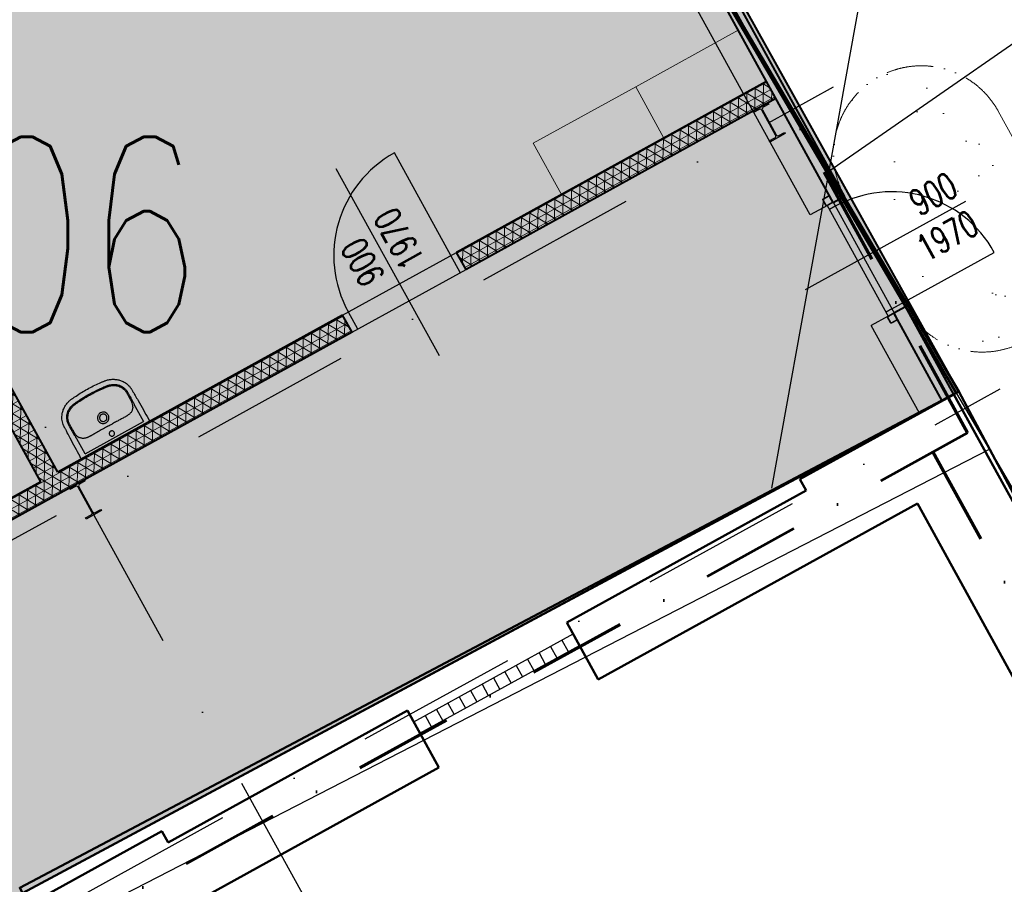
# Model space of a CAD drawing. Header units: millimetres. Extents: x 2886542 to 7567581, y -792623 to 134766.
# Tile 65 of 256: x 4108642 to 4116211, y -397846 to -391204. Entities that reach past the tile are written whole.
import ezdxf

# ---------------------------------------------------------------- set-up
doc = ezdxf.new("R2010")
doc.units = ezdxf.units.MM
for name, pattern in [('ACAD_ISO12W100', [21, 12, -3, 0, -3, 0, -3]), ('DASHDOT', [1, 0.5, -0.25, 0, -0.25]), ('DASHDOTX2', [50.8, 25.4, -12.7, 0, -12.7]), ('DIVIDE', [1.25, 0.5, -0.25, 0, -0.25, 0, -0.25])]:
    doc.linetypes.add(name, pattern=pattern)
for name, color, linetype in [('IN_BP_BOURACI PRACE', 40, 'Continuous'), ('IN_C_CERCHOVANA', 7, 'DIVIDE'), ('IN_C_OSA', 6, 'DASHDOT'), ('IN_NS_TENKA', 20, 'Continuous'), ('IN_NS_VYPLNE OTVORU', 16, 'Continuous'), ('IN_TEXT', 7, 'Continuous'), ('IN_VYPLNE OTVORU', 151, 'Continuous'), ('KATASTR', 7, 'Continuous'), ('požárničina', 10, 'Continuous'), ('Sloupy', 7, 'Continuous')]:
    doc.layers.add(name, color=color, linetype=linetype)
for name, color, linetype, lineweight in [('IN_C_TLUSTA', 5, 'Continuous', 50), ('IN_NS_TLUSTA', 1, 'Continuous', 40), ('IN_SLOUPY', 134, 'Continuous', 30), ('IN_SRAFY', 8, 'Continuous', 9), ('IN_STAFAGE', 8, 'Continuous', 9)]:
    doc.layers.add(name, color=color, linetype=linetype, lineweight=lineweight)
doc.styles.add('KOTY', font='SIMPLEX.SHX', dxfattribs={"width": 0.7})
doc.styles.add('ROMAND', font='romand.shx', dxfattribs={"width": 0.85})
doc.linetypes.add('617A', pattern='A,2,-2,2,-2,2,-6,[146,stn.shx,S=0.1,R=0,X=0,Y=0],-6,2,-2,2,-2', length=30)
doc.dimstyles.new('IP 1_100', dxfattribs={"dimscale": 100, "dimtxt": 2.5, "dimasz": 2, "dimexe": 1, "dimexo": 5, "dimgap": 1, "dimtad": 1, "dimdec": 0, "dimzin": 0, "dimdsep": 46, "dimtxsty": 'ROMAND', "dimblk": 'ARCHTICK', "dimcen": 0.09, "dimdle": 1, "dimclrd": 256, "dimclre": 256, "dimclrt": 7, "dimadec": 0, "dimazin": 0, "dimtfac": 1, "dimtdec": 0, "dimtix": 1, "dimtmove": 2, "dimatfit": 3, "dimldrblk": 'OBLIQUE', "dimfxl": 0, "dimtolj": 1, "dimtzin": 0, "dimarcsym": 0})
pattern_1 = [(37.50000000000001, (0, 0), (-25.60050073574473, 783.0611797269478), [0, -617.7280000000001, 0, -690.88, 0, -660.4]), (7.499999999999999, (0, 0), (719.2372530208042, 1146.920160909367), [0, -333.248, 0, -556.768, 0, -213.36]), (327.5, (-499.872, 0), (1265.587792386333, 2.299495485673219), [0, -203.2, 0, -731.52, 0, -955.04]), (317.5, (-499.872, 0), (1221.690323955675, 356.6869172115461), [0, -101.6, 0, -479.552, 0, -548.64])]

# ---------------------------------------------------------------- blocks, each defined once
blk = doc.blocks.new('_ArchTick')
at = {"color": 0, "linetype": 'ByBlock', "const_width": 0.15}
blk.add_lwpolyline([(-0.5, -0.5), (0.5, 0.5)], dxfattribs=at)
blk = doc.blocks.new('nástrojárna')
at = {"linetype": 'ACAD_ISO12W100', "lineweight": 0, "ltscale": 50}
h = blk.add_hatch(dxfattribs=at)
h.set_pattern_fill('AR-SAND', color=1, scale=16, style=0)
h.set_pattern_definition(pattern_1)
h.paths.add_polyline_path([(4194434.703762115, -594303.7323389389), (4179756.087074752, -594303.7323389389), (4179928.460320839, -597243.7305233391), (4180574.147717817, -597243.7293167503), (4180674.147717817, -597243.7293167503), (4180674.147717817, -597243.7288521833), (4180774.147717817, -597243.7288521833), (4181574.149694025, -597243.7276349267), (4181674.148705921, -597243.7276349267), (4181674.148705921, -597243.7271703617), (4181774.148705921, -597243.7271703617), (4182574.149694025, -597243.7259531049), (4182674.149694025, -597243.7259531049), (4185479.145247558, -597243.7326803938), (4185479.145247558, -597243.7305340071), (4185579.145247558, -597243.7305340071), (4186379.146235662, -597243.7293167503), (4186479.146235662, -597243.7293167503), (4186479.146235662, -597243.7288521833), (4186579.146235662, -597243.7288521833), (4187379.148211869, -597243.7276349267), (4187479.147223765, -597243.7276349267), (4187479.147223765, -597243.7271703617), (4187579.147223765, -597243.7271703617), (4188379.148211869, -597243.7259531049), (4188479.148211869, -597243.7259531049), (4190439.14574161, -597243.7326803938), (4190439.14574161, -597243.7322158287), (4190539.14574161, -597243.7322158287), (4191339.147717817, -597243.7309985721), (4191439.146729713, -597243.7309985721), (4191439.146729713, -597243.7305340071), (4191539.146729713, -597243.7305340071), (4192339.147717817, -597243.7293167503), (4192439.147717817, -597243.7293167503), (4192439.147717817, -597243.7288521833), (4192539.147717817, -597243.7288521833), (4193339.149694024, -597243.7276349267), (4193439.148705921, -597243.7276349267), (4193439.148705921, -597243.7271703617), (4193539.148705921, -597243.7271703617), (4194339.149694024, -597243.7259531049), (4194439.151029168, -597243.7256116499, 1.001513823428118)])
h = blk.add_hatch(dxfattribs=at)
h.set_pattern_fill('AR-SAND', color=1, scale=16, style=0)
h.set_pattern_definition(pattern_1)
h.paths.add_polyline_path([(4195749.146729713, -604644.3054893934), (4195749.146729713, -605088.7326803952), (4196428.56959312, -605088.7326803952, 0.2383287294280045)], flags=17)
h.paths.add_polyline_path([(4197099.148064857, -604603.7323389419, 1.000000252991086), (4195749.148064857, -604603.7326803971), (4195749.146729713, -604603.7326803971), (4195749.146729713, -604644.3054893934, -0.3819660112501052), (4196549.146729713, -605538.7326803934), (4195749.146729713, -605538.7326803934), (4195749.148064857, -605573.7323389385, 1), (4197099.148064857, -605573.7323389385)])
h.paths.add_polyline_path([(4196428.56959312, -605088.7326803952), (4195749.146729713, -605088.7326803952), (4195749.146729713, -605538.7326803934), (4196549.146729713, -605538.7326803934, 0.1316524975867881)], flags=17)
h.paths.add_polyline_path([(4195838.197361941, -605402.5540661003), (4196404.864028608, -605402.5540661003), (4196404.864028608, -604769.2207327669), (4195838.197361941, -604769.2207327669)], flags=25)
h.paths.add_polyline_path([(4195838.197361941, -605402.5540661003), (4196404.864028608, -605402.5540661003), (4196404.864028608, -604769.2207327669), (4195838.197361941, -604769.2207327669)], flags=24)
at = {"layer": 'IN_SRAFY'}
h = blk.add_hatch(dxfattribs=at)
h.set_pattern_fill('NET3', color=250, scale=20)
h.set_pattern_definition([(0, (3851668.670064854, -608846.1678219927), (0, 63.5), []), (59.99999999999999, (3851668.670064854, -608846.1678219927), (-54.99261314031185, 31.75000000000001), []), (120, (3851668.670064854, -608846.1678219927), (-54.99261314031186, -31.74999999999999), [])])
h.paths.add_polyline_path([(4189429.146729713, -597343.7326803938), (4189279.146729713, -597343.7326803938), (4189279.146729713, -603543.7326803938), (4188279.146729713, -603543.7326803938), (4188279.146729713, -603693.7093961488), (4191929.146729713, -603693.7559646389), (4191929.146729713, -603543.7326803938), (4189429.146729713, -603543.7326803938)])
h = blk.add_hatch(dxfattribs=at)
h.set_pattern_fill('HONEY', color=250, scale=15)
h.set_pattern_definition([(0, (3846228.673646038, -613156.1678219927), (71.4375, 41.244459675), [47.625, -95.25]), (120, (3846228.673646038, -613156.1678219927), (-71.43749984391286, 41.24445994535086), [47.62499999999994, -95.24999999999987]), (59.99999999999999, (3846228.673646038, -613156.1678219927), (1.560871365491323e-07, 82.48891962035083), [-95.25, 47.625])])
h.paths.add_polyline_path([(4195649.146729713, -604603.7326803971), (4195749.146729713, -604603.7326803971), (4195749.146729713, -601553.7308550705), (4195649.146729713, -601553.7260625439)])
h.paths.add_polyline_path([(4195749.146729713, -605573.7326803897), (4195649.146729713, -605573.7326803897), (4195649.146729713, -606343.7294943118), (4195749.146729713, -606343.7345057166)])
h = blk.add_hatch(dxfattribs=at)
h.set_pattern_fill('NET3', color=250, scale=20)
h.set_pattern_definition([(0, (3857213.670064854, -612971.3696122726), (0, 63.5), []), (59.99999999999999, (3857213.670064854, -612971.3696122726), (-54.99261314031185, 31.75000000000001), []), (120, (3857213.670064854, -612971.3696122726), (-54.99261314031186, -31.74999999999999), [])])
h.paths.add_polyline_path([(4192929.146729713, -603693.7093961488), (4195649.146729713, -603693.7326803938), (4195649.146729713, -603543.7326803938), (4192929.146729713, -603543.7326803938)])
at = {"color": 250}
for p, q in [((4189681.187434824, -603519.9383000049), (4189681.187416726, -603389.0200805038)), ((4189692.000163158, -603389.0200835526), (4189692.000441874, -603389.0204797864)), ((4190193.083998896, -603389.0200805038), (4190193.083980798, -603519.9383000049)), ((4189773.381569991, -603420.5057191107), (4189773.372827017, -603420.5052520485)), ((4190100.898588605, -603420.5052520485), (4190100.889845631, -603420.5057191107)), ((4190224.344164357, -603543.7326803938), (4189649.927251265, -603543.7326803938)), ((4189681.187434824, -603519.9383000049), (4190193.083980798, -603519.9381952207))]:
    blk.add_line(p, q, dxfattribs=at)
for centre, radius, start, end in [((4189892.125030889, -603336.9244644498), 213.5986602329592, 182.2855973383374, 183.9922293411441), ((4186764.878994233, -603555.1766118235), 2921.254091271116, 3.53366723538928, 3.992229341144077), ((4189787.833454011, -603341.3213675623), 100.6778846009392, 182.3459640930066, 185.7786928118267), ((4189766.602484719, -603343.4699542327), 79.33847313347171, 185.7786928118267, 201.7850910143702), ((4189754.410280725, -603348.3428082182), 66.2085628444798, 201.7850910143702, 213.21715787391), ((4189936.422143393, -603345.4169262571), 43.2445981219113, 180.0338241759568, 192.5662951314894), ((4189916.398215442, -611998.6754314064), 8579.067696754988, 89.8615033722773, 90.12364991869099), ((4189955.763257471, -595713.4675666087), 7706.187745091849, 269.8615033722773, 270.1533433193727), ((4189937.931814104, -603345.426039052), 43.16205183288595, 347.4216727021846, 359.9782079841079), ((4190114.67014427, -603345.6404200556), 72.03411090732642, 327.2464666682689, 337.7512844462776), ((4190111.903602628, -603344.5086703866), 75.0231927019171, 337.7512844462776, 354.6849317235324), ((4190049.269296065, -603338.6816470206), 137.9279664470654, 354.6849317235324, 357.1904113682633), ((4192376.193554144, -603506.9538090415), 2186.478978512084, 175.9307191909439, 176.5433842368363), ((4189999.810497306, -603337.8931510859), 195.9101456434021, 355.9307191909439, 357.7914541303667)]:
    blk.add_arc(centre, radius, start, end, dxfattribs=at)
for points, degree, knots in [([(4189637.307816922, -603519.9382999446), (4189637.435995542, -603493.7302412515), (4189637.841807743, -603440.2172356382), (4189638.731491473, -603371.3486545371), (4189639.527490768, -603323.2268729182), (4189640.051245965, -603295.1560703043), (4189640.351407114, -603280.0473824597), (4189640.599814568, -603267.2981103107), (4189640.784073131, -603260.5990222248), (4189641.102327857, -603255.0127092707), (4189642.421384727, -603238.8386462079), (4189648.650025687, -603210.4940162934), (4189666.02823895, -603177.6057201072), (4189687.236773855, -603152.4852804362), (4189709.179186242, -603133.872338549), (4189734.020635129, -603119.0222525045), (4189755.925404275, -603110.375697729), (4189773.673104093, -603105.6991399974), (4189785.073653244, -603103.6368092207), (4189795.016859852, -603102.3632633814), (4189803.391479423, -603101.427851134), (4189816.616788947, -603099.9235855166), (4189861.152238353, -603095.5723739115), (4189902.98204989, -603093.7299247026), (4189937.137818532, -603093.7327913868)], 3, [624.3293724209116, 624.3293724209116, 624.3293724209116, 624.3293724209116, 702.9544810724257, 784.8724528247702, 830.9516270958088, 847.3395193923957, 869.0994732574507, 876.2866184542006, 885.5947213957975, 889.2031846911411, 893.069129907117, 934.2915197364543, 975.5067434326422, 1003.663293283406, 1032.591568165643, 1061.523461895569, 1090.200355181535, 1103.007356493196, 1116.545068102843, 1124.930320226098, 1133.080278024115, 1141.824147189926, 1164.862029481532, 1267.315863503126, 1267.315863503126, 1267.315863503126, 1267.315863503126]), ([(4189937.137818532, -603093.7327913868), (4189971.289365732, -603093.7299247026), (4190013.119177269, -603095.5723739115), (4190057.654626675, -603099.9235855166), (4190070.879936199, -603101.427851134), (4190079.25455577, -603102.3632633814), (4190089.197762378, -603103.6368092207), (4190100.598311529, -603105.6991399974), (4190118.346011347, -603110.375697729), (4190140.250780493, -603119.0222525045), (4190165.09222938, -603133.872338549), (4190187.034641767, -603152.4852804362), (4190208.243176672, -603177.6057201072), (4190225.621389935, -603210.4940162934), (4190231.850030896, -603238.8386462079), (4190233.169087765, -603255.0127092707), (4190233.487342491, -603260.5990222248), (4190233.671601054, -603267.2981103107), (4190233.920008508, -603280.0473824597), (4190234.220169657, -603295.1560703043), (4190234.743924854, -603323.2268729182), (4190235.539924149, -603371.3486545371), (4190236.429607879, -603440.2172356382), (4190236.645688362, -603493.7325429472), (4190236.9635987, -603519.9382999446)], 3, [-642.9864910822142, -642.9864910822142, -642.9864910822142, -642.9864910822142, -540.5326570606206, -517.4947747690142, -508.7509056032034, -500.6009478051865, -492.2156956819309, -478.6779840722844, -465.8709827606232, -437.1940894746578, -408.2621957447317, -379.3339208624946, -351.1773710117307, -309.9621473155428, -268.7397574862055, -264.8738122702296, -261.2653489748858, -251.9572460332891, -244.7701008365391, -223.0101469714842, -206.6222546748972, -160.5430804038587, -78.62510865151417, -1.13686837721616e-13, -1.13686837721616e-13, -1.13686837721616e-13, -1.13686837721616e-13]), ([(4189678.696298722, -603345.4429114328), (4189678.618628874, -603343.4969021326), (4189678.546894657, -603339.2915312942), (4189678.566306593, -603334.2753543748), (4189678.534043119, -603327.5820201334), (4189678.440476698, -603321.1018759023), (4189678.3694313, -603308.82635021), (4189678.32704778, -603298.253116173), (4189678.307858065, -603288.0588368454), (4189678.305009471, -603281.7429538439), (4189678.32422064, -603274.9341097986), (4189678.37631567, -603268.2674887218), (4189678.494945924, -603261.8637077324), (4189678.829668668, -603255.4958390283), (4189679.812778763, -603246.1881292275), (4189682.235316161, -603233.4631459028), (4189687.683439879, -603217.5335340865), (4189696.517666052, -603201.2557750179), (4189708.140729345, -603186.1903298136), (4189725.657942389, -603169.5405200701), (4189745.832210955, -603156.9659031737), (4189765.053737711, -603149.5152000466), (4189775.970009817, -603146.4781328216), (4189783.484933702, -603144.9204556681), (4189789.84750027, -603143.9240218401), (4189801.304154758, -603142.4546871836), (4189824.489313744, -603139.8546235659), (4189871.335128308, -603135.8131774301), (4189911.13535063, -603134.4483913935), (4189937.135707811, -603134.451110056)], 3, [175.0488410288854, 175.0488410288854, 175.0488410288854, 175.0488410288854, 180.8911554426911, 187.6655297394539, 190.0972434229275, 200.9712967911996, 207.1076621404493, 226.9244021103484, 232.6912413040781, 237.6905177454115, 245.8721190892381, 253.1176342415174, 257.6911671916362, 265.0856816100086, 272.242330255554, 285.7589145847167, 303.8843334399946, 322.5715738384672, 341.1320441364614, 360.7942455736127, 394.8665983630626, 411.8774095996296, 422.527365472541, 428.8323705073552, 434.8930757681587, 441.8440094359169, 463.483086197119, 504.8814625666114, 582.8827085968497, 582.8827085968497, 582.8827085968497, 582.8827085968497]), ([(4189687.239949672, -603345.4424514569), (4189687.165132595, -603343.6162057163), (4189687.110816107, -603340.390285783), (4189687.119847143, -603335.3934731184), (4189687.115659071, -603327.4476061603), (4189687.00051942, -603318.9913961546), (4189686.966349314, -603308.6028862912), (4189686.928973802, -603299.6233686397), (4189686.908978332, -603286.8534345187), (4189686.896403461, -603274.5520628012), (4189686.91551436, -603263.4909919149), (4189687.239532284, -603256.0933856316), (4189688.080275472, -603247.8569584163), (4189690.242103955, -603236.0541379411), (4189695.277932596, -603221.1029018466), (4189703.732215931, -603205.4861203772), (4189714.715426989, -603191.3554002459), (4189731.304529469, -603175.7394611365), (4189748.461041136, -603165.1452468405), (4189763.265935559, -603159.0810018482), (4189771.548580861, -603156.2862588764), (4189778.535849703, -603154.3817783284), (4189785.620820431, -603152.972898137), (4189791.673087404, -603152.0690809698), (4189799.240864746, -603151.1230854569), (4189808.764906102, -603150.0400690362), (4189829.277802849, -603147.8603845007), (4189872.183895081, -603144.2459292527), (4189911.334547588, -603142.9130165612), (4189937.135734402, -603142.9144891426)], 3, [979.515725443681, 979.515725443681, 979.515725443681, 979.515725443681, 984.9987926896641, 989.1937826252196, 994.5062170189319, 1008.836262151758, 1014.564090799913, 1025.671810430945, 1035.775101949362, 1052.873812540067, 1062.57616091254, 1068.957793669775, 1075.078432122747, 1087.407322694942, 1104.896785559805, 1122.232393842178, 1140.496235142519, 1158.413780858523, 1190.386590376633, 1200.505690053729, 1206.374095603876, 1216.605642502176, 1222.213254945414, 1228.037047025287, 1234.961213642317, 1245.092547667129, 1256.793197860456, 1296.84564838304, 1374.248336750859, 1374.248336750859, 1374.248336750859, 1374.248336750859]), ([(4189937.135707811, -603134.451110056), (4189963.136065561, -603134.4538287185), (4190002.936287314, -603135.8131774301), (4190049.782101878, -603139.8546235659), (4190072.967260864, -603142.4546871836), (4190084.423915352, -603143.9240218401), (4190090.78648192, -603144.9204556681), (4190098.301405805, -603146.4781328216), (4190109.217677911, -603149.5152000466), (4190128.439204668, -603156.9659031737), (4190148.613473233, -603169.5405200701), (4190166.130686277, -603186.1903298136), (4190177.75374957, -603201.2557750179), (4190186.587975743, -603217.5335340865), (4190192.036099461, -603233.4631459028), (4190194.458636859, -603246.1881292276), (4190195.441746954, -603255.4958390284), (4190195.776469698, -603261.8637077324), (4190195.895099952, -603268.2674887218), (4190195.947194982, -603274.9341097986), (4190195.966406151, -603281.7429538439), (4190195.963557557, -603288.0588368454), (4190195.944367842, -603298.253116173), (4190195.901984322, -603308.8263502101), (4190195.830938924, -603321.1018759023), (4190195.737372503, -603327.5820201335), (4190195.705109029, -603334.2753543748), (4190195.724520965, -603339.2915312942), (4190195.650168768, -603343.4968231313), (4190195.5751169, -603345.4429114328)], 3, [582.8827085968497, 582.8827085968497, 582.8827085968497, 582.8827085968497, 660.8839546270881, 702.2823309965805, 723.9214077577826, 730.8723414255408, 736.9330466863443, 743.2380517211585, 753.8880075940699, 770.8988188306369, 804.9711716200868, 824.633373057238, 843.1938433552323, 861.8810837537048, 880.0065026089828, 893.5230869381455, 900.6797355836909, 908.0742500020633, 912.6477829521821, 919.8932981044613, 928.074899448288, 933.0741758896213, 938.8410150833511, 958.6577550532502, 964.7941204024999, 975.668173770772, 978.0998874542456, 984.8742617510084, 990.7165761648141, 990.7165761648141, 990.7165761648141, 990.7165761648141]), ([(4189937.135734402, -603142.9144891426), (4189962.936868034, -603142.9130165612), (4190002.087520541, -603144.2459292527), (4190044.993612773, -603147.8603845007), (4190065.50650952, -603150.0400690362), (4190075.030550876, -603151.1230854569), (4190082.598328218, -603152.0690809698), (4190088.650595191, -603152.972898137), (4190095.735565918, -603154.3817783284), (4190102.722834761, -603156.2862588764), (4190111.005480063, -603159.0810018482), (4190125.810374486, -603165.1452468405), (4190142.966886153, -603175.7394611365), (4190159.555988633, -603191.3554002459), (4190170.539199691, -603205.4861203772), (4190178.993483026, -603221.1029018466), (4190184.029311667, -603236.0541379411), (4190186.19114015, -603247.8569584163), (4190187.031883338, -603256.0933856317), (4190187.355901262, -603263.4909919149), (4190187.375012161, -603274.5520628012), (4190187.36243729, -603286.8534345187), (4190187.34244182, -603299.6233686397), (4190187.305066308, -603308.6028862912), (4190187.270896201, -603318.9913961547), (4190187.155756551, -603327.4476061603), (4190187.151568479, -603335.3934731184), (4190187.160599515, -603340.390285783), (4190187.121056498, -603343.6169011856), (4190187.03146595, -603345.442451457)], 3, [0, 0, 0, 0, 77.4026883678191, 117.4551388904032, 129.1557890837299, 139.2871231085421, 146.2112897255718, 152.035081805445, 157.6426942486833, 167.8742411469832, 173.7426466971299, 183.8617463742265, 215.834555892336, 233.7521016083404, 252.0159429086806, 269.3515511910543, 286.8410140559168, 299.1699046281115, 305.2905430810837, 311.6721758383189, 321.3745242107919, 338.4732348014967, 348.5765263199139, 359.6842459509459, 365.4120745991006, 379.7421197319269, 385.0545541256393, 389.2495440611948, 394.7326113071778, 394.7326113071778, 394.7326113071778, 394.7326113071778]), ([(4189937.135707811, -603301.9739811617), (4189931.346253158, -603301.9675485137), (4189922.656094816, -603303.6947990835), (4189912.466769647, -603309.1319811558), (4189903.524201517, -603316.4152232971), (4189897.058527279, -603326.0280089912), (4189893.737785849, -603336.9872509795), (4189893.175877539, -603342.6046690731), (4189893.177552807, -603345.4424554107)], 3, [-68.66541824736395, -68.66541824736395, -68.66541824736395, -68.66541824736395, -51.29681571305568, -42.59034215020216, -34.18186858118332, -16.86106404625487, -8.510528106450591, -1.4210854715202e-14, -1.4210854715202e-14, -1.4210854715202e-14, -1.4210854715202e-14]), ([(4189937.135707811, -603317.1433486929), (4189935.21185157, -603317.142219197), (4189931.425672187, -603317.5219084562), (4189926.056703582, -603319.1596287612), (4189921.129494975, -603321.7689600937), (4189916.833832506, -603325.2424753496), (4189913.245592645, -603329.5397880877), (4189909.656899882, -603336.0968951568), (4189908.516569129, -603341.7227877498), (4189908.518581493, -603345.4755730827)], 3, [0, 0, 0, 0, 5.771403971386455, 11.3589940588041, 16.76069389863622, 22.42437112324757, 27.84983900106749, 33.48031987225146, 44.73603496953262, 44.73603496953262, 44.73603496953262, 44.73603496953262]), ([(4189981.093862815, -603345.4424554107), (4189981.094942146, -603342.6046680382), (4189980.533629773, -603336.9872509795), (4189977.212888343, -603326.0280089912), (4189970.747214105, -603316.4152232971), (4189961.804645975, -603309.1319811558), (4189951.615320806, -603303.6947990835), (4189942.925162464, -603301.9675485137), (4189937.135707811, -603301.9739811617)], 3, [137.3371161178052, 137.3371161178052, 137.3371161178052, 137.3371161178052, 145.8476442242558, 154.1981801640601, 171.5189846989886, 179.9274582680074, 188.6339318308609, 206.0025343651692, 206.0025343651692, 206.0025343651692, 206.0025343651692]), ([(4189965.752834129, -603345.4755730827), (4189965.762131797, -603341.7227916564), (4189964.61451574, -603336.0968951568), (4189961.025822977, -603329.5397880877), (4189957.437583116, -603325.2424753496), (4189953.141920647, -603321.7689600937), (4189948.21471204, -603319.1596287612), (4189942.845743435, -603317.5219084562), (4189939.059564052, -603317.142219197), (4189937.135707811, -603317.1433486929)], 3, [134.0755029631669, 134.0755029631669, 134.0755029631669, 134.0755029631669, 145.3312180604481, 150.961698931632, 156.387166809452, 162.0508440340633, 167.4525438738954, 173.0401339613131, 178.8115379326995, 178.8115379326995, 178.8115379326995, 178.8115379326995]), ([(4189773.372827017, -603420.5052520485), (4189770.693370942, -603420.3632485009), (4189765.596966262, -603420.0342485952), (4189756.904132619, -603419.3034952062), (4189747.875691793, -603418.1010630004), (4189738.475908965, -603415.7155793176), (4189729.578453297, -603412.0571765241), (4189720.810470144, -603406.998352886), (4189712.390460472, -603400.5121953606), (4189705.006756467, -603393.0435162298), (4189700.889496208, -603387.4675240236), (4189699.020177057, -603384.6127711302)], 3, [850.9131625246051, 850.9131625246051, 850.9131625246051, 850.9131625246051, 858.9633883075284, 866.2315813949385, 877.0856857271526, 886.2600540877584, 895.2603140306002, 905.8750217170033, 916.5643510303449, 927.0722248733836, 937.310546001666, 937.310546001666, 937.310546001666, 937.310546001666]), ([(4189897.883758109, -603419.6277126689), (4189885.468549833, -603419.6545059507), (4189868.78322291, -603419.7471731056), (4189842.688051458, -603420.2684788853), (4189824.218994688, -603420.8507342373), (4189804.534571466, -603421.1782221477), (4189791.51927304, -603421.1450197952), (4189780.906178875, -603420.8592060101), (4189775.773245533, -603420.6334858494), (4189773.381569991, -603420.5057191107)], 3, [726.3761251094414, 726.3761251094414, 726.3761251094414, 726.3761251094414, 763.6222239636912, 776.4308364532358, 804.6764770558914, 819.0556227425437, 835.490807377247, 843.7194559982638, 850.9044334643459, 850.9044334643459, 850.9044334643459, 850.9044334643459]), ([(4189894.213473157, -603354.8256149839), (4189895.276514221, -603359.5945632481), (4189899.061252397, -603368.7893941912), (4189909.01907044, -603379.9386030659), (4189920.022183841, -603386.0193822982), (4189929.6812178, -603388.497931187), (4189934.680528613, -603388.9119007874), (4189937.135707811, -603388.9142219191)], 3, [9.45922553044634, 9.45922553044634, 9.45922553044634, 9.45922553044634, 24.11723717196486, 38.86211354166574, 53.6693892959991, 61.30347800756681, 68.66855805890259, 68.66855805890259, 68.66855805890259, 68.66855805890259]), ([(4189908.518581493, -603345.4755730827), (4189908.519594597, -603347.3648742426), (4189908.904051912, -603351.0919336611), (4189910.580743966, -603356.4759772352), (4189913.252871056, -603361.3591438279), (4189916.803902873, -603365.6031200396), (4189921.091848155, -603369.0900538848), (4189927.707275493, -603372.6213568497), (4189933.359646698, -603373.7386852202), (4189937.135707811, -603373.7415621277)], 3, [44.73603496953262, 44.73603496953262, 44.73603496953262, 44.73603496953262, 50.40364564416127, 55.91951002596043, 61.57119726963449, 67.02003197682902, 72.44268597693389, 78.07875458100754, 89.40576896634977, 89.40576896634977, 89.40576896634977, 89.40576896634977]), ([(4189937.135707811, -603373.7415621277), (4189940.911773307, -603373.7444390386), (4189946.564140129, -603372.6213568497), (4189953.179567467, -603369.0900538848), (4189957.467512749, -603365.6031200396), (4189961.018544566, -603361.3591438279), (4189963.690671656, -603356.4759772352), (4189965.36736371, -603351.0919336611), (4189965.748153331, -603347.3648651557), (4189965.752834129, -603345.4755730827)], 3, [89.40576896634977, 89.40576896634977, 89.40576896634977, 89.40576896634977, 100.732783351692, 106.3688519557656, 111.7915059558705, 117.240340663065, 122.8920279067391, 128.4078922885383, 134.0755029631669, 134.0755029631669, 134.0755029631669, 134.0755029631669]), ([(4189937.135707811, -603388.9142219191), (4189939.590891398, -603388.916543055), (4189944.590197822, -603388.497931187), (4189954.249231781, -603386.0193822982), (4189965.252345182, -603379.9386030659), (4189975.210163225, -603368.7893941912), (4189978.99390022, -603359.5943386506), (4189980.057942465, -603354.8256149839)], 3, [68.66855805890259, 68.66855805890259, 68.66855805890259, 68.66855805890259, 76.03363811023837, 83.6677268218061, 98.47500257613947, 113.2198789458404, 127.8778905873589, 127.8778905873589, 127.8778905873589, 127.8778905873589]), ([(4190100.889845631, -603420.5057191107), (4190098.498188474, -603420.6338300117), (4190093.365236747, -603420.8592060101), (4190082.752142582, -603421.1450197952), (4190069.736844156, -603421.1782221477), (4190050.052420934, -603420.8507342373), (4190031.583364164, -603420.2684788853), (4190005.488192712, -603419.7471731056), (4189988.80279767, -603419.594485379), (4189976.387657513, -603419.6277126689)], 3, [523.3439032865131, 523.3439032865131, 523.3439032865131, 523.3439032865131, 530.5288807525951, 538.7575293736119, 555.1927140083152, 569.5718596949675, 597.8175002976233, 610.6261127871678, 647.8722116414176, 647.8722116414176, 647.8722116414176, 647.8722116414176]), ([(4190175.251238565, -603384.6127711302), (4190173.40504975, -603387.4826041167), (4190169.264659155, -603393.0435162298), (4190161.88095515, -603400.5121953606), (4190153.460945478, -603406.998352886), (4190144.692962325, -603412.0571765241), (4190135.795506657, -603415.7155793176), (4190126.395723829, -603418.1010630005), (4190117.367283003, -603419.3034952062), (4190108.67444936, -603420.0342485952), (4190103.577984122, -603420.3621148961), (4190100.898588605, -603420.5052520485)], 3, [436.9377907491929, 436.9377907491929, 436.9377907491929, 436.9377907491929, 447.1761118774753, 457.6839857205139, 468.3733150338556, 478.9880227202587, 487.9882826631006, 497.1626510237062, 508.0167553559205, 515.2849484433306, 523.3351742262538, 523.3351742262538, 523.3351742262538, 523.3351742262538]), ([(4189937.135707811, -603463.5224576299), (4189934.455362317, -603463.5211463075), (4189929.121401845, -603464.5665726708), (4189922.260843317, -603469.058824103), (4189917.668635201, -603475.8147874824), (4189916.04922534, -603483.8300904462), (4189917.644303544, -603491.81777592), (4189922.214055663, -603498.5787655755), (4189929.051774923, -603503.1064679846), (4189934.420912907, -603504.16978065), (4189937.135707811, -603504.17119088)], 3, [0, 0, 0, 0, 8.041152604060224, 16.00372931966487, 24.14546511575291, 32.05900013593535, 40.06406458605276, 48.10030565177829, 56.06526162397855, 64.2097500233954, 64.2097500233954, 64.2097500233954, 64.2097500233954]), ([(4189937.135707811, -603504.17119088), (4189939.85050418, -603504.1726011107), (4189945.219640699, -603503.1064679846), (4189952.057359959, -603498.5787655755), (4189956.627112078, -603491.81777592), (4189958.222190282, -603483.8300904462), (4189956.602780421, -603475.8147874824), (4189952.010572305, -603469.058824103), (4189945.150013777, -603464.5665726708), (4189939.816053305, -603463.5211463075), (4189937.135707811, -603463.5224576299)], 3, [64.2097500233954, 64.2097500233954, 64.2097500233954, 64.2097500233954, 72.35423842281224, 80.31919439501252, 88.35543546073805, 96.36049991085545, 104.2740349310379, 112.4157707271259, 120.3783474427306, 128.4195000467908, 128.4195000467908, 128.4195000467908, 128.4195000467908]), ([(4189637.272804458, -603543.7326803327), (4189637.135707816, -603543.7324784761), (4189637.206264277, -603528.3094147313), (4189637.307816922, -603519.9382999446)], 1, [600.3731427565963, 600.3731427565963, 600.5102395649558, 615.9331953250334, 624.3293724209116, 624.3293724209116]), ([(4190236.9635987, -603519.9382999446), (4190237.065151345, -603528.3094147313), (4190237.135707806, -603543.7324784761), (4190236.998611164, -603543.7326803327)], 1, [-1.13686837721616e-13, -1.13686837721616e-13, 8.396177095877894, 23.81913285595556, 23.95622966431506, 23.95622966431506])]:
    blk.add_open_spline(points, degree=degree, knots=knots, dxfattribs=at)
for points, degree in [([(4189681.187416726, -603389.0200805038), (4189681.187417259, -603388.0925644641), (4189681.154764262, -603386.2369620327), (4189681.040414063, -603383.4591370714), (4189680.896220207, -603380.6788179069), (4189680.74385477, -603377.9019417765), (4189680.636210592, -603376.0504531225), (4189680.579062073, -603375.1250076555)], 3), ([(4190193.692353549, -603375.1250076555), (4190193.636448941, -603376.0505404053), (4190193.527560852, -603377.9019417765), (4190193.375195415, -603380.6788179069), (4190193.231001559, -603383.4591370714), (4190193.116651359, -603386.2369620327), (4190193.083999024, -603388.0925644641), (4190193.083998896, -603389.0200805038)], 3), ([(4189649.927251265, -603543.7326803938), (4189646.520409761, -603543.7326803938), (4189643.115252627, -603543.7326803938), (4189636.557122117, -603543.7321796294), (4189636.857537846, -603543.7321954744), (4189637.272804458, -603543.7326803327)], 5), ([(4190236.998611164, -603543.7326803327), (4190237.413877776, -603543.7321954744), (4190237.714293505, -603543.7321796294), (4190231.156162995, -603543.7326803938), (4190227.751005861, -603543.7326803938), (4190224.344164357, -603543.7326803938)], 5)]:
    blk.add_open_spline(points, degree=degree, dxfattribs=at)
at = {"layer": 'IN_C_CERCHOVANA', "color": 250, "ltscale": 50}
blk.add_line((4195749.146729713, -605573.7326803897), (4195749.146729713, -604603.7326803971), dxfattribs=at)
at = {"layer": 'IN_C_OSA', "color": 250, "ltscale": 2500}
for p, q in [((4189514.145631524, -620069.8964986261), (4189514.145631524, -594801.0957690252)), ((4135508.185572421, -603828.7318048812), (4196081.358294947, -603828.7318048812)), ((4135508.185572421, -606478.7318048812), (4196081.358294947, -606478.7318048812))]:
    blk.add_line(p, q, dxfattribs=at)
at = {"layer": 'IN_C_TLUSTA', "color": 250}
for p, q in [((4187449.146729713, -606343.7326803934), (4188799.146729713, -606343.7326803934)), ((4188799.146729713, -606443.7326803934), (4188799.146729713, -606343.7326803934)), ((4194399.146729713, -606443.7326803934), (4194399.146729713, -606343.7326803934)), ((4194399.146729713, -606343.7326803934), (4195749.146729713, -606343.7326803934)), ((4195749.146729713, -607843.7326803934), (4195749.146729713, -606343.7326803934)), ((4188799.146729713, -606443.7326803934), (4190899.146729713, -606443.7326803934)), ((4190899.146729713, -606943.7326803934), (4190899.146729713, -606443.7326803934)), ((4192299.146729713, -606943.7326803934), (4192299.146729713, -606443.7326803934)), ((4192299.146729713, -606443.7326803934), (4194399.146729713, -606443.7326803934)), ((4188099.146729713, -606943.7326803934), (4190899.146729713, -606943.7326803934)), ((4192299.146729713, -606943.7326803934), (4195099.146729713, -606943.7326803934)), ((4195099.146729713, -609593.7326803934), (4195099.146729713, -606943.7326803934))]:
    blk.add_line(p, q, dxfattribs=at)
at = {"layer": 'IN_NS_TENKA', "color": 250}
for p, q in [((4195449.146729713, -604603.7326803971), (4195449.146729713, -597543.7326803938)), ((4195599.146729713, -604603.7326803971), (4195449.146729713, -604603.7326803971)), ((4195449.146729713, -606343.7326803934), (4195449.146729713, -605573.7326803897)), ((4195599.146729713, -605573.7326803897), (4195449.146729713, -605573.7326803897))]:
    blk.add_line(p, q, dxfattribs=at)
at = {"layer": 'IN_NS_TLUSTA', "color": 250}
for p, q in [((4189279.146729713, -603543.7326803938), (4189279.146729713, -597343.7326803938)), ((4189429.146729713, -603543.7326803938), (4189429.146729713, -597343.7326803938)), ((4195649.146729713, -604603.7326803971), (4195649.146729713, -601553.7326803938)), ((4195749.146729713, -604603.7326803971), (4195749.146729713, -601553.7326803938)), ((4189279.146729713, -603543.7326803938), (4188279.146729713, -603543.7326803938)), ((4191929.146729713, -603543.7326803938), (4189429.146729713, -603543.7326803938)), ((4191929.146729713, -603693.7326803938), (4191929.146729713, -603543.7326803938)), ((4195649.146729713, -603543.7326803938), (4192929.146729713, -603543.7326803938)), ((4192929.146729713, -603693.7326803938), (4192929.146729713, -603543.7326803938)), ((4191929.146729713, -603693.7326803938), (4188279.146729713, -603693.7326803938)), ((4195649.146729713, -603693.7326803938), (4192929.146729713, -603693.7326803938)), ((4195649.146729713, -604603.7326803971), (4195749.146729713, -604603.7326803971)), ((4195649.146729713, -606343.7326803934), (4195649.146729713, -605573.7326803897)), ((4195649.146729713, -605573.7326803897), (4195749.146729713, -605573.7326803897)), ((4195749.146729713, -606343.7326803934), (4195749.146729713, -605573.7326803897))]:
    blk.add_line(p, q, dxfattribs=at)
at = {"layer": 'IN_NS_VYPLNE OTVORU', "color": 250}
for p, q in [((4191929.146729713, -603543.7326803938), (4192929.146729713, -603543.7326803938)), ((4191979.146729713, -603693.7326803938), (4191979.146729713, -603543.7326803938)), ((4192879.146729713, -603693.7326803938), (4192879.146729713, -603543.7326803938)), ((4191929.146729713, -603693.7326803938), (4192929.146729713, -603693.7326803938)), ((4195599.146729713, -604597.7326803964), (4195599.146729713, -605579.7326803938)), ((4195649.146729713, -604597.7326803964), (4195649.146729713, -605579.7326803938)), ((4195649.146729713, -604638.7326803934), (4195599.146729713, -604638.7326803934)), ((4195649.146729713, -605538.7326803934), (4195599.146729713, -605538.7326803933))]:
    blk.add_line(p, q, dxfattribs=at)
for points in [[(4192879.146729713, -603543.7326803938), (4192879.146729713, -602643.7326803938, 0.4142135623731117), (4191979.146729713, -603543.7326803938)], [(4195649.146729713, -605538.7326803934), (4196549.146729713, -605538.7326803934, 0.4142135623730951), (4195649.146729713, -604638.7326803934)]]:
    blk.add_lwpolyline(points, format="xyb", dxfattribs=at)
at = {"layer": 'IN_SLOUPY', "color": 250}
for points in [[(4189510.845631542, -603938.531805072), (4189510.845631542, -603718.9318046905, 0.4142135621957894), (4189495.845631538, -603703.9318046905), (4189446.64563149, -603703.9318046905), (4189446.64563149, -603693.7326803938), (4189581.645631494, -603693.7322426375), (4189581.645631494, -603703.9313669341), (4189532.445631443, -603703.9318046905, 0.4142135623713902), (4189517.445631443, -603718.9318046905), (4189517.445631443, -603938.531805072, 0.4142135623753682), (4189532.445631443, -603953.531805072), (4189581.645631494, -603953.531805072), (4189581.645631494, -603963.7318048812), (4189446.64563149, -603963.7318048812), (4189446.64563149, -603953.531805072), (4189495.845631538, -603953.531805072, 0.4142135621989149)], [(4195510.845631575, -603938.531805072), (4195510.845631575, -603718.9318046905, 0.4142135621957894), (4195495.845631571, -603703.9318046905), (4195446.645631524, -603703.9318046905), (4195446.645631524, -603693.7326803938), (4195581.645631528, -603693.7322426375), (4195581.645631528, -603703.9313669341), (4195532.445631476, -603703.9318046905, 0.4142135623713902), (4195517.445631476, -603718.9318046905), (4195517.445631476, -603938.531805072, 0.4142135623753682), (4195532.445631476, -603953.531805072), (4195581.645631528, -603953.531805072), (4195581.645631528, -603963.7318048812), (4195446.645631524, -603963.7318048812), (4195446.645631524, -603953.531805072), (4195495.845631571, -603953.531805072, 0.4142135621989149)]]:
    blk.add_lwpolyline(points, format="xyb", close=True, dxfattribs=at)
at = {"layer": 'IN_STAFAGE', "color": 250, "ltscale": 10}
for points in [[(4194749.146729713, -603543.7326803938), (4194749.146729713, -603093.7326803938), (4193849.146729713, -603093.7326803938), (4193849.146729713, -603543.7326803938)], [(4195649.146729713, -603543.7326803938), (4195649.146729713, -603093.7326803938), (4194749.146729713, -603093.7326803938), (4194749.146729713, -603543.7326803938)]]:
    blk.add_lwpolyline(points, close=True, dxfattribs=at)
at = {"layer": 'IN_TEXT', "color": 250, "linetype": 'ByBlock'}
for p, q in [((4192429.146729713, -604176.1980503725), (4192429.146729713, -602535.4408507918)), ((4196543.383769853, -605088.7326803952), (4195136.446067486, -605088.7326803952))]:
    blk.add_line(p, q, dxfattribs=at)
at = {"layer": 'IN_VYPLNE OTVORU', "color": 250}
for p, q in [((4190899.146729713, -606543.7326803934), (4192299.146729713, -606543.7326803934)), ((4190999.146729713, -606543.7326803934), (4190999.146729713, -606643.7326803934)), ((4191099.146729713, -606543.7326803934), (4191099.146729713, -606643.7326803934)), ((4191199.146729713, -606543.7326803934), (4191199.146729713, -606643.7326803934)), ((4191299.146729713, -606543.7326803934), (4191299.146729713, -606643.7326803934)), ((4191399.146729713, -606543.7326803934), (4191399.146729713, -606643.7326803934)), ((4191499.146729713, -606543.7326803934), (4191499.146729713, -606643.7326803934)), ((4191599.146729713, -606543.7326803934), (4191599.146729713, -606643.7326803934)), ((4191699.146729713, -606543.7326803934), (4191699.146729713, -606643.7326803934)), ((4191799.146729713, -606543.7326803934), (4191799.146729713, -606643.7326803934)), ((4191899.146729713, -606543.7326803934), (4191899.146729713, -606643.7326803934)), ((4191999.146729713, -606543.7326803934), (4191999.146729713, -606643.7326803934)), ((4192099.146729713, -606543.7326803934), (4192099.146729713, -606643.7326803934)), ((4192199.146729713, -606543.7326803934), (4192199.146729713, -606643.7326803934)), ((4190899.146729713, -606643.7326803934), (4192299.146729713, -606643.7326803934))]:
    blk.add_line(p, q, dxfattribs=at)
at = {"layer": 'požárničina', "linetype": 'DASHDOTX2', "lineweight": 60, "ltscale": 30}
for p, q in [((4195699.978873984, -606653.5745133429), (4195699.978873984, -597293.5172160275)), ((4195699.978873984, -606653.5745133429), (4187818.017629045, -606653.5745133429)), ((4195395.321985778, -606653.5745133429), (4195395.321985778, -616950.2861868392))]:
    blk.add_line(p, q, dxfattribs=at)
at = {"layer": 'požárničina', "linetype": 'ACAD_ISO12W100', "lineweight": 0, "ltscale": 30}
blk.add_line((4197099.148064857, -604603.7323389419), (4197099.148064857, -605573.7323389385), dxfattribs=at)
for centre, start, end in [((4196424.148064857, -604603.7323389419), 0, 180), ((4196424.148064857, -605573.7323389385), 180, 0)]:
    blk.add_arc(centre, 675.0000000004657, start, end, dxfattribs=at)
at = {"layer": 'Sloupy', "color": 250}
for points in [[(4195647.389370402, -604545.4900397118), (4195648.690006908, -604547.4365797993), (4195649.146729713, -604549.7326803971), (4195649.146729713, -604597.7326803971), (4195648.690006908, -604600.0287809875), (4195647.389370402, -604601.9753210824), (4195645.442830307, -604603.2759575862), (4195643.146729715, -604603.7326803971), (4195595.146729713, -604603.7326803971), (4195592.850629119, -604603.2759575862), (4195590.904089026, -604601.9753210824), (4195589.603452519, -604600.0287809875), (4195589.146729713, -604597.7326803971), (4195589.146729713, -604549.7326803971), (4195589.603452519, -604547.4365797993), (4195590.904089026, -604545.4900397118), (4195592.850629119, -604544.1894032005), (4195595.146729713, -604543.7326803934), (4195643.146729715, -604543.7326803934), (4195645.442830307, -604544.1894032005)], [(4195593.025409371, -604547.6113600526), (4195593.998679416, -604546.9610417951), (4195595.146729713, -604546.7326803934), (4195643.146729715, -604546.7326803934), (4195644.29478001, -604546.9610417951), (4195645.268050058, -604547.6113600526), (4195645.918368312, -604548.5846300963), (4195646.146729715, -604549.7326803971), (4195646.146729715, -604597.7326803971), (4195645.918368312, -604598.8807306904), (4195645.268050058, -604599.8540007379), (4195644.29478001, -604600.5043189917), (4195643.146729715, -604600.7326803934), (4195595.146729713, -604600.7326803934), (4195593.998679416, -604600.5043189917), (4195593.025409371, -604599.8540007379), (4195592.375091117, -604598.8807306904), (4195592.146729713, -604597.7326803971), (4195592.146729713, -604549.7326803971), (4195592.375091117, -604548.5846300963)], [(4195647.389370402, -605575.4900397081), (4195648.690006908, -605577.4365797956), (4195649.146729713, -605579.7326803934), (4195649.146729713, -605627.7326803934), (4195648.690006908, -605630.0287809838), (4195647.389370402, -605631.9753210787), (4195645.442830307, -605633.2759575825), (4195643.146729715, -605633.7326803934), (4195595.146729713, -605633.7326803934), (4195592.850629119, -605633.2759575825), (4195590.904089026, -605631.9753210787), (4195589.603452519, -605630.0287809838), (4195589.146729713, -605627.7326803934), (4195589.146729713, -605579.7326803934), (4195589.603452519, -605577.4365797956), (4195590.904089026, -605575.4900397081), (4195592.850629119, -605574.1894031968), (4195595.146729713, -605573.7326803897), (4195643.146729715, -605573.7326803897), (4195645.442830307, -605574.1894031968)], [(4195593.025409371, -605577.6113600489), (4195593.998679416, -605576.9610417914), (4195595.146729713, -605576.7326803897), (4195643.146729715, -605576.7326803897), (4195644.29478001, -605576.9610417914), (4195645.268050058, -605577.6113600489), (4195645.918368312, -605578.5846300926), (4195646.146729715, -605579.7326803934), (4195646.146729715, -605627.7326803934), (4195645.918368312, -605628.8807306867), (4195645.268050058, -605629.8540007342), (4195644.29478001, -605630.504318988), (4195643.146729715, -605630.7326803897), (4195595.146729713, -605630.7326803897), (4195593.998679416, -605630.504318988), (4195593.025409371, -605629.8540007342), (4195592.375091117, -605628.8807306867), (4195592.146729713, -605627.7326803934), (4195592.146729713, -605579.7326803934), (4195592.375091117, -605578.5846300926)]]:
    blk.add_lwpolyline(points, close=True, dxfattribs=at)
at = {"layer": 'IN_TEXT', "color": 250, "linetype": 'ByBlock', "insert": (4192159.634782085, -603617.1349930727), "char_height": 200, "width": 827.4999999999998, "attachment_point": 1, "rotation": 90, "style": 'KOTY'}
blk.add_mtext('{\\W1.29177; }900\\P{\\W0.997039; }1970', dxfattribs=at)
at = {"layer": 'IN_TEXT', "color": 250, "linetype": 'ByBlock', "insert": (4196535.280695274, -604819.2207327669), "char_height": 200, "width": 827.4999999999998, "attachment_point": 3, "style": 'KOTY'}
blk.add_mtext('\\pt600;900\\P1970', dxfattribs=at)

msp = doc.modelspace()

# ---------------------------------------------------------------- hatches: boundary and pattern name
at = {"layer": 'požárničina', "linetype": 'Continuous', "lineweight": 50}
msp.add_hatch(color=253, dxfattribs=at).paths.add_polyline_path([(4109887.29368697, -400228.7441301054), (4108664.46222302, -397913.3187128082), (4115859.878614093, -394061.2519509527), (4111429.399790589, -386112.6132376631), (4059012.658468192, -415000.4606676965), (4066181.911742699, -428392.1710695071), (4069056.220659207, -433761.1978204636), (4079494.525541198, -428173.050435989), (4094261.553140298, -420267.5209858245), (4089404.962212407, -411195.7171652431)])

# ---------------------------------------------------------------- linework, layer by layer
at = {"layer": 'IN_BP_BOURACI PRACE', "lineweight": 50}
msp.add_line((4111258.511511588, -386260.2289583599), (4115840.947527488, -394071.3867097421), dxfattribs=at)
at = {"layer": 'IN_BP_BOURACI PRACE', "linetype": '617A', "lineweight": 50, "ltscale": 100}
msp.add_lwpolyline([(4101897.971224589, -391123.0350579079), (4111258.511511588, -386260.2289583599), (4115859.878614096, -394061.2519509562), (4108642.990838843, -397872.6627515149), (4109888.016327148, -400230.1124457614), (4107408.363559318, -401563.4809391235), (4106248.47319793, -399017.1589974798), (4103589.229447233, -400660.6174941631), (4102065.388641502, -398194.9244767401), (4104781.168813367, -396516.5254968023), (4101897.971224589, -391123.0350579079)], close=True, dxfattribs=at)
at = {"layer": 'IN_NS_TLUSTA'}
msp.add_lwpolyline([(4059012.658468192, -415000.4606676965), (4066181.911742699, -428392.1710695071), (4069056.220659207, -433761.1978204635), (4079494.525541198, -428173.050435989), (4094261.553140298, -420267.5209858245), (4089404.962212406, -411195.7171652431), (4109887.29368697, -400228.7441301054), (4108664.462223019, -397913.3187128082), (4115859.878614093, -394061.2519509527), (4111429.399790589, -386112.6132376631)], close=True, dxfattribs=at)
at = {"layer": 'KATASTR'}
for p, q in [((4111258.511511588, -386260.2289583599), (4116119.470682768, -394546.1534704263)), ((4109004.390270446, -398148.3948164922), (4116097.444709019, -394503.1769632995)), ((4116097.444709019, -394503.1769632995), (4121938.44687442, -404553.6858791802))]:
    msp.add_line(p, q, dxfattribs=at)
at = {"layer": 'KATASTR', "color": 7, "lineweight": 50}
for p, q in [((4108664.46222302, -397913.3187128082), (4115840.947527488, -394071.3867097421)), ((4115859.878614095, -394061.2519509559), (4121953.035939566, -405442.8833721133))]:
    msp.add_line(p, q, dxfattribs=at)

# ---------------------------------------------------------------- block references
at = {"layer": 'požárničina', "color": 1, "linetype": 'Continuous', "lineweight": 50, "rotation": 28.85998199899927}
msp.add_blockref('nástrojárna', (148512.382146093, -1888211.04202746), dxfattribs=at)

# ---------------------------------------------------------------- texts
at = {"layer": 'KATASTR', "insert": (4107346.439890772, -392103.7899097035), "char_height": 1500, "width": 486.7659100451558, "attachment_point": 1, "style": 'KOTY'}
msp.add_mtext('906', dxfattribs=at)

# ---------------------------------------------------------------- leaders
at = {"layer": 'IN_TEXT'}
msp.add_leader([(4114860.87543668, -392367.5712288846), (4121241.404330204, -387938.8334668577)], dimstyle='IP 1_100', override={"dimasz": 35, "dimtad": 0}, dxfattribs=at)

doc.saveas('drawing.dxf')
